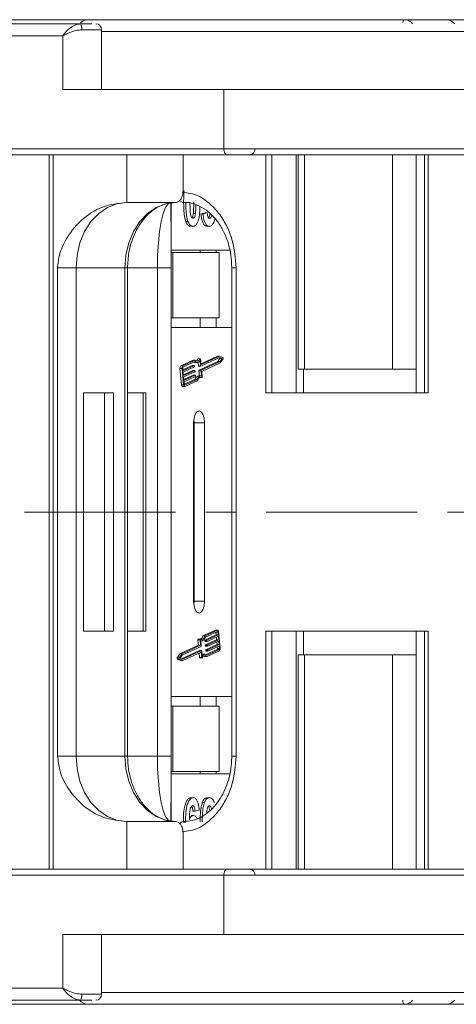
# Model space of a CAD drawing. Header units: millimetres. Extents: x 1675 to 3137, y 343 to 1376.
# Tile 5 of 84: x 2209 to 2245, y 606 to 688. Entities that reach past the tile are written whole.
import ezdxf

# ---------------------------------------------------------------- set-up
doc = ezdxf.new("R2010")
doc.units = ezdxf.units.MM
doc.linetypes.add('CENTERX2', pattern=[20.32, 12.7, -2.54, 2.54, -2.54])

msp = doc.modelspace()

# ---------------------------------------------------------------- linework, layer by layer
at = {"color": 7, "linetype": 'Continuous', "lineweight": 15}
for p, q in [((2191.848, 688.286), (2215.112, 688.286)), ((2215.113, 688.286), (2215.164, 688.28)), ((2244.415, 688.286), (2244.403, 688.286)), ((2213.728, 687.936), (2174.39, 687.936)), ((2215.491, 687.436), (2213.807, 687.436)), ((2215.491, 682.436), (2215.491, 687.436)), ((2246.649, 687.286), (2215.491, 687.286)), ((2173.76, 686.936), (2212.23, 686.936)), ((2212.23, 686.936), (2212.23, 682.436)), ((2212.23, 682.436), (2225.755, 682.436)), ((2246.883, 682.436), (2225.755, 682.436)), ((2225.755, 682.436), (2225.755, 677.436)), ((2225.755, 677.436), (2187.285, 677.436)), ((2262.311, 677.436), (2225.755, 677.436)), ((2187.6, 676.936), (2226.07, 676.936)), ((2211.069, 676.936), (2211.069, 616.936)), ((2211.422, 616.936), (2211.422, 676.936)), ((2217.612, 672.936), (2217.612, 676.936)), ((2222.342, 673.936), (2222.342, 676.936)), ((2229.302, 676.936), (2229.302, 656.936)), ((2229.791, 676.936), (2229.791, 656.936)), ((2231.826, 656.936), (2231.826, 676.936)), ((2231.999, 676.936), (2231.999, 658.936)), ((2232.553, 658.936), (2232.553, 676.936)), ((2239.925, 676.936), (2239.925, 658.936)), ((2241.914, 676.936), (2241.914, 656.936)), ((2242.615, 656.936), (2242.615, 676.936)), ((2242.924, 656.936), (2242.924, 676.936)), ((2221.711, 672.936), (2217.612, 672.936)), ((2221.333, 672.882), (2221.333, 620.992)), ((2223.19, 671.996), (2223.368, 671.996)), ((2224.194, 672.065), (2223.841, 671.98)), ((2224.019, 671.98), (2223.841, 671.98)), ((2224.019, 671.98), (2224.372, 672.065)), ((2224.372, 672.065), (2224.194, 672.065)), ((2222.741, 671.347), (2222.563, 671.347)), ((2223.161, 670.936), (2222.983, 670.936)), ((2224.523, 670.936), (2224.345, 670.936)), ((2226.265, 668.936), (2221.333, 668.936)), ((2221.333, 668.736), (2221.461, 668.736)), ((2221.461, 668.736), (2221.461, 663.236)), ((2225.359, 668.736), (2221.461, 668.736)), ((2223.763, 668.936), (2223.763, 668.736)), ((2225.124, 668.736), (2225.124, 668.936)), ((2225.359, 663.236), (2225.359, 668.736)), ((2211.793, 667.436), (2211.793, 626.436)), ((2213.344, 667.436), (2211.793, 667.436)), ((2217.443, 667.436), (2213.344, 667.436)), ((2213.344, 626.436), (2213.344, 667.436)), ((2217.443, 667.436), (2217.443, 626.436)), ((2217.443, 667.436), (2217.667, 667.436)), ((2217.667, 626.436), (2217.667, 667.436)), ((2220.172, 667.436), (2217.667, 667.436)), ((2220.172, 667.436), (2221.331, 667.436)), ((2220.172, 667.436), (2220.172, 626.436)), ((2221.331, 626.436), (2221.331, 667.436)), ((2226.431, 667.436), (2226.431, 626.436)), ((2226.431, 667.436), (2226.801, 667.436)), ((2226.801, 626.436), (2226.801, 667.436)), ((2221.461, 663.236), (2221.333, 663.236)), ((2221.333, 662.436), (2226.431, 662.436)), ((2225.359, 663.236), (2221.461, 663.236)), ((2223.763, 662.436), (2223.763, 663.236)), ((2225.124, 662.436), (2225.124, 663.236)), ((2225.23, 660.033), (2223.842, 659.394)), ((2225.408, 660.033), (2223.863, 659.321)), ((2225.23, 660.033), (2225.408, 660.033)), ((2225.684, 659.916), (2225.408, 660.033)), ((2223.18, 659.689), (2222.135, 659.208)), ((2222.313, 659.208), (2222.135, 659.208)), ((2223.358, 659.689), (2222.313, 659.208)), ((2223.103, 659.234), (2222.318, 658.872)), ((2223.353, 659.567), (2222.324, 659.093)), ((2222.326, 658.794), (2223.281, 659.234)), ((2223.103, 659.234), (2223.281, 659.234)), ((2223.284, 659.234), (2223.106, 659.234)), ((2223.18, 659.689), (2223.358, 659.689)), ((2223.297, 659.211), (2223.302, 659.153)), ((2223.343, 659.497), (2223.52, 659.497)), ((2223.586, 659.794), (2223.764, 659.794)), ((2223.598, 659.512), (2223.627, 659.205)), ((2223.78, 659.806), (2223.602, 659.806)), ((2223.627, 659.205), (2223.805, 659.205)), ((2223.641, 659.182), (2223.818, 659.182)), ((2225.264, 659.569), (2223.677, 658.838)), ((2223.805, 659.205), (2223.762, 659.649)), ((2223.847, 659.344), (2223.806, 659.76)), ((2225.409, 659.914), (2223.821, 659.182)), ((2223.854, 658.838), (2225.442, 659.569)), ((2223.857, 659.321), (2223.863, 659.321)), ((2223.905, 658.741), (2225.464, 659.459)), ((2225.434, 659.827), (2225.264, 659.569)), ((2225.264, 659.569), (2225.442, 659.569)), ((2225.323, 659.874), (2225.434, 659.827)), ((2225.611, 659.827), (2225.409, 659.914)), ((2225.434, 659.827), (2225.611, 659.827)), ((2225.442, 659.569), (2225.611, 659.827)), ((2225.464, 659.459), (2225.694, 659.81)), ((2222.073, 658.999), (2222.207, 657.62)), ((2222.073, 658.999), (2222.251, 658.999)), ((2222.251, 658.999), (2222.384, 657.62)), ((2222.303, 659.023), (2222.326, 658.794)), ((2223.292, 659.119), (2222.337, 658.679)), ((2222.337, 658.679), (2222.365, 658.391)), ((2223.142, 658.831), (2222.357, 658.47)), ((2222.365, 658.391), (2223.32, 658.831)), ((2223.331, 658.716), (2222.376, 658.276)), ((2223.181, 658.429), (2222.396, 658.068)), ((2222.404, 657.989), (2223.359, 658.429)), ((2223.37, 658.314), (2222.415, 657.874)), ((2223.142, 658.831), (2223.32, 658.831)), ((2223.323, 658.832), (2223.145, 658.832)), ((2223.181, 658.429), (2223.359, 658.429)), ((2223.362, 658.43), (2223.184, 658.43)), ((2223.336, 658.809), (2223.341, 658.751)), ((2223.375, 658.407), (2223.38, 658.349)), ((2223.821, 658.369), (2223.644, 658.369)), ((2223.666, 658.803), (2223.708, 658.369)), ((2223.666, 658.803), (2223.844, 658.803)), ((2223.677, 658.838), (2223.854, 658.838)), ((2223.887, 658.359), (2223.844, 658.803)), ((2223.948, 658.296), (2223.905, 658.741)), ((2231.999, 658.936), (2232.553, 658.936)), ((2232.456, 658.936), (2232.456, 656.936)), ((2239.925, 658.936), (2232.553, 658.936)), ((2239.925, 658.936), (2241.914, 658.936)), ((2222.384, 657.62), (2222.207, 657.62)), ((2222.286, 657.48), (2222.463, 657.48)), ((2222.376, 658.276), (2222.404, 657.989)), ((2222.415, 657.874), (2222.437, 657.645)), ((2223.32, 658.073), (2222.435, 657.665)), ((2222.458, 657.599), (2222.469, 657.599)), ((2222.469, 657.599), (2223.498, 658.073)), ((2222.48, 657.484), (2223.525, 657.966)), ((2223.32, 658.073), (2223.498, 658.073)), ((2223.738, 658.227), (2223.744, 658.226)), ((2223.915, 658.227), (2223.738, 658.227)), ((2223.744, 658.226), (2223.922, 658.226)), ((2213.974, 656.936), (2213.974, 636.936)), ((2216.497, 656.936), (2213.974, 656.936)), ((2215.721, 636.936), (2215.721, 656.936)), ((2216.497, 636.936), (2216.497, 656.936)), ((2219.193, 656.936), (2217.667, 656.936)), ((2218.989, 636.936), (2218.989, 656.936)), ((2219.193, 636.936), (2219.193, 656.936)), ((2229.302, 656.936), (2242.924, 656.936)), ((2223.218, 654.436), (2223.218, 639.436)), ((2224.135, 654.436), (2223.274, 654.436)), ((2223.274, 639.436), (2223.274, 654.436)), ((2224.135, 639.436), (2224.135, 654.436)), ((2224.135, 639.436), (2223.274, 639.436)), ((2213.974, 636.936), (2216.497, 636.936)), ((2217.667, 636.936), (2219.193, 636.936)), ((2225.051, 637.003), (2224.006, 636.522)), ((2225.229, 637.003), (2224.184, 636.522)), ((2225.24, 636.888), (2224.211, 636.414)), ((2225.051, 637.003), (2225.229, 637.003)), ((2225.245, 637.007), (2225.068, 637.007)), ((2225.096, 636.822), (2225.116, 636.613)), ((2225.272, 636.843), (2225.142, 636.843)), ((2225.294, 636.613), (2225.272, 636.843)), ((2225.458, 635.488), (2225.324, 636.867)), ((2242.924, 636.936), (2229.302, 636.936)), ((2229.302, 636.936), (2229.302, 616.936)), ((2229.791, 616.936), (2229.791, 636.936)), ((2231.826, 636.936), (2231.826, 616.936)), ((2232.456, 634.936), (2232.456, 636.936)), ((2241.914, 616.936), (2241.914, 636.936)), ((2242.615, 636.936), (2242.615, 616.936)), ((2242.924, 616.936), (2242.924, 636.936)), ((2223.583, 636.191), (2223.626, 635.746)), ((2223.583, 636.191), (2223.761, 636.191)), ((2223.787, 636.262), (2223.609, 636.262)), ((2223.761, 636.191), (2223.804, 635.746)), ((2223.822, 636.129), (2223.865, 635.685)), ((2223.823, 636.118), (2223.887, 636.118)), ((2224.006, 636.522), (2224.184, 636.522)), ((2224.151, 636.138), (2224.156, 636.081)), ((2224.151, 636.138), (2224.328, 636.138)), ((2224.334, 636.081), (2224.156, 636.081)), ((2225.116, 636.613), (2224.161, 636.173)), ((2224.161, 636.173), (2224.339, 636.173)), ((2224.17, 636.057), (2224.347, 636.057)), ((2225.155, 636.211), (2224.2, 635.771)), ((2224.334, 636.081), (2224.328, 636.138)), ((2224.339, 636.173), (2225.294, 636.613)), ((2225.305, 636.498), (2224.35, 636.058)), ((2224.378, 635.771), (2225.333, 636.211)), ((2225.344, 636.096), (2224.389, 635.656)), ((2225.116, 636.613), (2225.294, 636.613)), ((2225.135, 636.42), (2225.155, 636.211)), ((2225.155, 636.211), (2225.333, 636.211)), ((2225.174, 636.018), (2225.194, 635.809)), ((2225.333, 636.211), (2225.305, 636.498)), ((2225.372, 635.809), (2225.344, 636.096)), ((2223.626, 635.746), (2222.067, 635.028)), ((2223.71, 635.305), (2222.208, 634.613)), ((2223.804, 635.746), (2222.245, 635.028)), ((2223.854, 635.65), (2222.267, 634.918)), ((2222.3, 634.574), (2223.888, 635.305)), ((2222.301, 634.454), (2223.846, 635.166)), ((2223.626, 635.746), (2223.804, 635.746)), ((2223.71, 635.305), (2223.888, 635.305)), ((2223.891, 635.306), (2223.713, 635.306)), ((2223.797, 635.143), (2223.862, 635.143)), ((2223.862, 635.143), (2223.903, 634.727)), ((2223.904, 635.282), (2223.947, 634.838)), ((2224.19, 635.736), (2224.195, 635.679)), ((2224.19, 635.736), (2224.367, 635.736)), ((2224.195, 635.679), (2224.373, 635.679)), ((2224.2, 635.771), (2224.378, 635.771)), ((2224.208, 635.655), (2224.386, 635.655)), ((2224.229, 635.334), (2224.234, 635.276)), ((2224.229, 635.334), (2224.406, 635.334)), ((2224.234, 635.276), (2224.412, 635.276)), ((2225.194, 635.809), (2224.239, 635.369)), ((2224.239, 635.369), (2224.417, 635.369)), ((2224.247, 635.253), (2224.425, 635.253)), ((2225.207, 635.394), (2224.283, 634.969)), ((2224.351, 634.798), (2225.396, 635.279)), ((2224.356, 634.92), (2225.385, 635.394)), ((2224.373, 635.679), (2224.367, 635.736)), ((2224.412, 635.276), (2224.406, 635.334)), ((2224.417, 635.369), (2225.372, 635.809)), ((2225.383, 635.694), (2224.428, 635.254)), ((2225.194, 635.809), (2225.372, 635.809)), ((2225.385, 635.394), (2225.207, 635.394)), ((2225.213, 635.615), (2225.228, 635.464)), ((2225.228, 635.464), (2225.405, 635.464)), ((2225.405, 635.464), (2225.383, 635.694)), ((2222.067, 635.028), (2221.837, 634.677)), ((2222.015, 634.677), (2221.837, 634.677)), ((2221.847, 634.572), (2222.123, 634.454)), ((2221.847, 634.572), (2222.025, 634.572)), ((2222.245, 635.028), (2222.015, 634.677)), ((2222.025, 634.572), (2222.301, 634.454)), ((2222.067, 635.028), (2222.245, 635.028)), ((2222.267, 634.918), (2222.098, 634.66)), ((2222.098, 634.66), (2222.3, 634.574)), ((2222.123, 634.454), (2222.301, 634.454)), ((2223.689, 635.093), (2223.725, 634.727)), ((2223.903, 634.727), (2223.725, 634.727)), ((2223.751, 634.681), (2223.929, 634.681)), ((2224.189, 634.99), (2224.011, 634.99)), ((2224.173, 634.798), (2224.351, 634.798)), ((2231.999, 634.936), (2231.999, 616.936)), ((2232.553, 634.936), (2231.999, 634.936)), ((2232.553, 616.936), (2232.553, 634.936)), ((2232.553, 634.936), (2239.925, 634.936)), ((2239.925, 634.936), (2239.925, 616.936)), ((2241.914, 634.936), (2239.925, 634.936)), ((2226.431, 631.436), (2221.333, 631.436)), ((2223.763, 630.636), (2223.763, 631.436)), ((2225.124, 630.636), (2225.124, 631.436)), ((2221.333, 630.636), (2221.461, 630.636)), ((2221.461, 630.636), (2221.461, 625.136)), ((2221.461, 630.636), (2225.359, 630.636)), ((2225.359, 625.136), (2225.359, 630.636)), ((2211.793, 626.436), (2213.344, 626.436)), ((2213.344, 626.436), (2217.443, 626.436)), ((2217.443, 626.436), (2217.667, 626.436)), ((2217.667, 626.436), (2220.172, 626.436)), ((2220.172, 626.436), (2221.331, 626.436)), ((2226.431, 626.436), (2226.801, 626.436)), ((2221.461, 625.136), (2221.333, 625.136)), ((2221.333, 624.936), (2226.271, 624.936)), ((2221.461, 625.136), (2225.359, 625.136)), ((2223.763, 625.136), (2223.763, 624.936)), ((2225.124, 624.936), (2225.124, 625.136)), ((2223.186, 622.936), (2223.009, 622.936)), ((2224.548, 622.936), (2224.371, 622.936)), ((2224.13, 622.53), (2223.952, 622.53)), ((2223.195, 621.449), (2223.017, 621.449)), ((2223.337, 621.808), (2223.159, 621.808)), ((2223.69, 621.892), (2223.337, 621.808)), ((2217.612, 620.936), (2217.612, 616.936)), ((2217.612, 620.936), (2221.711, 620.936)), ((2222.36, 620.883), (2222.537, 620.883)), ((2222.342, 616.936), (2222.342, 619.936)), ((2187.285, 616.436), (2225.755, 616.436)), ((2226.07, 616.936), (2187.6, 616.936)), ((2225.755, 616.436), (2225.755, 611.436)), ((2225.755, 616.436), (2262.311, 616.436)), ((2212.23, 611.436), (2212.23, 606.936)), ((2225.755, 611.436), (2212.23, 611.436)), ((2215.491, 606.436), (2215.491, 611.436)), ((2225.755, 611.436), (2246.883, 611.436)), ((2212.23, 606.936), (2173.76, 606.936)), ((2213.807, 606.436), (2215.491, 606.436)), ((2215.491, 606.586), (2246.649, 606.586)), ((2174.39, 605.936), (2213.728, 605.936)), ((2214.208, 605.586), (2200.722, 605.586)), ((2212.926, 605.586), (2212.929, 605.586)), ((2240.957, 605.586), (2240.955, 605.586)), ((2244.402, 605.586), (2244.415, 605.586))]:
    msp.add_line(p, q, dxfattribs=at)
at = {"color": 1, "linetype": 'CENTERX2', "lineweight": 13}
msp.add_line((2973.536, 646.936), (2135.453, 646.936), dxfattribs=at)
at = {"color": 7, "linetype": 'Continuous', "lineweight": 15, "flags": 128}
for points in [[(2215.112, 688.286), (2215.165, 688.28), (2215.191, 688.271)], [(2240.955, 688.286), (2240.923, 688.28), (2240.893, 688.26), (2240.865, 688.227), (2240.841, 688.184), (2240.821, 688.131), (2240.806, 688.07), (2240.805, 688.063)], [(2240.957, 688.286), (2240.926, 688.28), (2240.896, 688.26), (2240.868, 688.227), (2240.843, 688.184), (2240.823, 688.131), (2240.808, 688.07), (2240.807, 688.063)], [(2225.755, 677.436), (2225.761, 677.339), (2225.779, 677.245), (2225.808, 677.159), (2225.847, 677.083), (2225.895, 677.021), (2225.95, 676.974), (2226.009, 676.946), (2226.07, 676.936)], [(2213.344, 667.436), (2213.426, 668.509), (2213.668, 669.541), (2214.063, 670.492), (2214.594, 671.325), (2215.24, 672.009), (2215.978, 672.518), (2216.779, 672.831), (2217.612, 672.936)], [(2221.711, 672.936), (2220.878, 672.831), (2220.078, 672.518), (2219.34, 672.009), (2218.693, 671.325), (2218.162, 670.492), (2217.768, 669.541), (2217.525, 668.509), (2217.443, 667.436)], [(2221.297, 672.936), (2221.078, 672.831), (2220.867, 672.518), (2220.672, 672.009), (2220.502, 671.325), (2220.362, 670.492), (2220.258, 669.541), (2220.194, 668.509), (2220.172, 667.436)], [(2223.106, 659.234), (2223.106, 659.234), (2223.103, 659.234)], [(2223.281, 659.234), (2223.284, 659.234), (2223.286, 659.234), (2223.289, 659.232), (2223.291, 659.229), (2223.293, 659.226), (2223.295, 659.221), (2223.296, 659.216), (2223.297, 659.211)], [(2223.764, 659.794), (2223.719, 659.73), (2223.671, 659.679), (2223.62, 659.642), (2223.567, 659.621), (2223.514, 659.615), (2223.461, 659.624), (2223.408, 659.649), (2223.358, 659.689)], [(2223.627, 659.205), (2223.628, 659.199), (2223.629, 659.194), (2223.631, 659.19), (2223.633, 659.186), (2223.636, 659.184), (2223.638, 659.182), (2223.641, 659.182)], [(2223.764, 659.794), (2223.769, 659.802), (2223.776, 659.806), (2223.783, 659.806), (2223.789, 659.803), (2223.795, 659.796), (2223.8, 659.786), (2223.804, 659.774), (2223.806, 659.76)], [(2223.821, 659.182), (2223.818, 659.182), (2223.816, 659.182), (2223.813, 659.184), (2223.811, 659.186), (2223.809, 659.19), (2223.807, 659.194), (2223.806, 659.199), (2223.805, 659.205)], [(2223.863, 659.321), (2223.86, 659.321), (2223.857, 659.321), (2223.855, 659.323), (2223.852, 659.326), (2223.85, 659.329), (2223.849, 659.334), (2223.847, 659.339), (2223.847, 659.344)], [(2223.145, 658.832), (2223.145, 658.832), (2223.142, 658.831)], [(2223.184, 658.43), (2223.184, 658.43), (2223.181, 658.429)], [(2223.32, 658.831), (2223.322, 658.832), (2223.325, 658.832), (2223.328, 658.83), (2223.33, 658.827), (2223.332, 658.824), (2223.334, 658.819), (2223.335, 658.814), (2223.336, 658.809)], [(2223.359, 658.429), (2223.361, 658.43), (2223.364, 658.429), (2223.367, 658.428), (2223.369, 658.425), (2223.371, 658.422), (2223.373, 658.417), (2223.374, 658.412), (2223.375, 658.407)], [(2223.498, 658.073), (2223.537, 658.151), (2223.581, 658.218), (2223.627, 658.274), (2223.677, 658.317), (2223.728, 658.348), (2223.781, 658.365), (2223.834, 658.369), (2223.887, 658.359)], [(2223.948, 658.296), (2223.949, 658.282), (2223.948, 658.267), (2223.945, 658.254), (2223.941, 658.242), (2223.935, 658.233), (2223.929, 658.228), (2223.922, 658.226), (2223.915, 658.227)], [(2222.207, 657.62), (2222.211, 657.587), (2222.219, 657.557), (2222.229, 657.531), (2222.242, 657.509), (2222.256, 657.493), (2222.271, 657.483), (2222.286, 657.48)], [(2222.48, 657.484), (2222.464, 657.48), (2222.449, 657.483), (2222.433, 657.493), (2222.419, 657.509), (2222.407, 657.531), (2222.397, 657.557), (2222.389, 657.587), (2222.384, 657.62)], [(2222.437, 657.645), (2222.439, 657.634), (2222.441, 657.623), (2222.445, 657.615), (2222.449, 657.607), (2222.453, 657.602), (2222.458, 657.599), (2222.464, 657.598), (2222.469, 657.599)], [(2223.915, 658.227), (2223.863, 658.247), (2223.809, 658.251), (2223.756, 658.24), (2223.704, 658.213), (2223.654, 658.171), (2223.607, 658.116), (2223.564, 658.047), (2223.525, 657.966)], [(2224.135, 654.436), (2224.1, 654.819), (2224.001, 655.143), (2223.852, 655.36), (2223.677, 655.436), (2223.501, 655.36), (2223.352, 655.143), (2223.253, 654.819), (2223.218, 654.436)], [(2223.218, 639.436), (2223.253, 639.054), (2223.352, 638.729), (2223.501, 638.512), (2223.677, 638.436), (2223.852, 638.512), (2224.001, 638.729), (2224.1, 639.054), (2224.135, 639.436)], [(2225.068, 637.007), (2225.067, 637.007), (2225.051, 637.003)], [(2225.229, 637.003), (2225.244, 637.007), (2225.26, 637.004), (2225.275, 636.994), (2225.29, 636.978), (2225.302, 636.957), (2225.312, 636.93), (2225.32, 636.9), (2225.324, 636.867)], [(2225.272, 636.843), (2225.27, 636.854), (2225.268, 636.864), (2225.264, 636.873), (2225.26, 636.88), (2225.255, 636.885), (2225.25, 636.888), (2225.245, 636.889), (2225.24, 636.888)], [(2223.609, 636.262), (2223.609, 636.262), (2223.602, 636.26), (2223.596, 636.254), (2223.591, 636.245), (2223.586, 636.234), (2223.584, 636.22), (2223.582, 636.206), (2223.583, 636.191)], [(2223.761, 636.191), (2223.76, 636.206), (2223.761, 636.22), (2223.764, 636.234), (2223.768, 636.245), (2223.774, 636.254), (2223.78, 636.26), (2223.787, 636.262), (2223.793, 636.26)], [(2223.793, 636.26), (2223.846, 636.24), (2223.9, 636.236), (2223.953, 636.247), (2224.005, 636.274), (2224.055, 636.316), (2224.102, 636.372), (2224.145, 636.441), (2224.184, 636.522)], [(2224.211, 636.414), (2224.172, 636.336), (2224.128, 636.269), (2224.082, 636.213), (2224.032, 636.17), (2223.981, 636.139), (2223.928, 636.122), (2223.875, 636.119), (2223.822, 636.129)], [(2224.156, 636.081), (2224.157, 636.075), (2224.158, 636.07), (2224.16, 636.066), (2224.162, 636.062), (2224.165, 636.06), (2224.167, 636.058), (2224.17, 636.057)], [(2224.35, 636.058), (2224.347, 636.057), (2224.345, 636.058), (2224.342, 636.06), (2224.34, 636.062), (2224.338, 636.066), (2224.336, 636.07), (2224.335, 636.075), (2224.334, 636.081)], [(2223.713, 635.306), (2223.713, 635.306), (2223.71, 635.305)], [(2223.846, 635.166), (2223.849, 635.166), (2223.852, 635.166), (2223.854, 635.164), (2223.856, 635.162), (2223.858, 635.158), (2223.86, 635.154), (2223.861, 635.149), (2223.862, 635.143)], [(2223.888, 635.305), (2223.89, 635.306), (2223.893, 635.305), (2223.896, 635.304), (2223.898, 635.301), (2223.9, 635.297), (2223.902, 635.293), (2223.903, 635.288), (2223.904, 635.282)], [(2224.195, 635.679), (2224.196, 635.673), (2224.197, 635.668), (2224.199, 635.664), (2224.201, 635.66), (2224.203, 635.657), (2224.206, 635.656), (2224.208, 635.655)], [(2224.234, 635.276), (2224.235, 635.271), (2224.236, 635.266), (2224.238, 635.261), (2224.24, 635.258), (2224.242, 635.255), (2224.245, 635.254), (2224.247, 635.253)], [(2224.389, 635.656), (2224.386, 635.655), (2224.384, 635.656), (2224.381, 635.657), (2224.379, 635.66), (2224.377, 635.664), (2224.375, 635.668), (2224.374, 635.673), (2224.373, 635.679)], [(2224.428, 635.254), (2224.425, 635.253), (2224.423, 635.254), (2224.42, 635.255), (2224.418, 635.258), (2224.416, 635.261), (2224.414, 635.266), (2224.413, 635.271), (2224.412, 635.276)], [(2223.725, 634.727), (2223.727, 634.713), (2223.731, 634.701), (2223.736, 634.691), (2223.742, 634.684), (2223.748, 634.681), (2223.751, 634.681)], [(2223.945, 634.693), (2223.939, 634.685), (2223.933, 634.681), (2223.926, 634.681), (2223.92, 634.684), (2223.914, 634.691), (2223.908, 634.701), (2223.905, 634.713), (2223.903, 634.727)], [(2224.011, 634.99), (2223.969, 634.986), (2223.934, 634.976)], [(2223.945, 634.693), (2223.99, 634.758), (2224.038, 634.809), (2224.089, 634.845), (2224.141, 634.867), (2224.195, 634.873), (2224.248, 634.863), (2224.3, 634.838), (2224.351, 634.798)], [(2224.1, 634.851), (2224.123, 634.838), (2224.173, 634.798)], [(2217.612, 620.936), (2216.779, 621.042), (2215.978, 621.355), (2215.24, 621.863), (2214.594, 622.547), (2214.063, 623.381), (2213.668, 624.332), (2213.426, 625.363), (2213.344, 626.436)], [(2217.443, 626.436), (2217.525, 625.363), (2217.768, 624.332), (2218.162, 623.381), (2218.693, 622.547), (2219.34, 621.863), (2220.078, 621.355), (2220.878, 621.042), (2221.711, 620.936)], [(2220.172, 626.436), (2220.194, 625.363), (2220.258, 624.332), (2220.362, 623.381), (2220.502, 622.547), (2220.672, 621.863), (2220.867, 621.355), (2221.078, 621.042), (2221.297, 620.936)], [(2225.755, 616.436), (2225.761, 616.534), (2225.779, 616.628), (2225.808, 616.714), (2225.847, 616.79), (2225.895, 616.852), (2225.95, 616.898), (2226.009, 616.927), (2226.07, 616.936)], [(2240.794, 605.936), (2240.797, 605.868), (2240.806, 605.802), (2240.821, 605.742), (2240.841, 605.689), (2240.865, 605.645), (2240.893, 605.613), (2240.923, 605.593), (2240.955, 605.586)], [(2240.796, 605.936), (2240.799, 605.868), (2240.808, 605.802), (2240.823, 605.742), (2240.843, 605.689), (2240.868, 605.645), (2240.896, 605.613), (2240.926, 605.593), (2240.957, 605.586)]]:
    msp.add_lwpolyline(points, dxfattribs=at)
at = {"color": 7, "linetype": 'Continuous', "lineweight": 15}
for centre, radius, start, end in [((2214.383, 687.286), 1, 90, 132.80958), ((2244.416, 687.286), 1, 40.5416, 90), ((2212.956, 687.558), 0.859, 351.84461, 26.11022), ((2214.991, 687.436), 0.5, 0, 90), ((2227.887, 677.436), 0.5, 270, 0), ((2222.291, 659.048), 0.223, 134.13938, 192.60398), ((2222.468, 659.048), 0.223, 134.13938, 192.60398), ((2223.344, 659.719), 0.222, 244.55442, 269.67974), ((2223.266, 659.145), 0.0372, 314.13938, 12.60398), ((2223.526, 659.764), 0.263, 228.76757, 333.96775), ((2223.246, 659.972), 0.383, 298.89913, 332.40263), ((2223.604, 659.786), 0.0201, 96.0082, 156.91643), ((2225.619, 659.856), 0.088, 328.4171, 42.65237), ((2222.376, 659.04), 0.0744, 134.13938, 192.60398), ((2223.731, 657.948), 0.43, 101.7635, 163.09332), ((2223.305, 658.743), 0.0372, 314.13938, 12.60398), ((2223.344, 658.341), 0.0372, 314.13938, 12.60398), ((2223.703, 658.811), 0.0372, 134.13938, 192.60398), ((2223.88, 658.811), 0.0372, 134.13938, 192.60398), ((2222.826, 654.455), 0.448, 357.63598, 26.10231), ((2222.826, 639.418), 0.448, 333.89769, 2.36402), ((2223.549, 636.667), 0.48, 301.38027, 342.33473), ((2224.187, 636.146), 0.0372, 134.13938, 192.60398), ((2224.365, 636.146), 0.0372, 134.13938, 192.60398), ((2223.829, 635.676), 0.0372, 314.13938, 12.60398), ((2224.226, 635.744), 0.0372, 134.13938, 192.60398), ((2224.265, 635.342), 0.0372, 134.13938, 192.60398), ((2224.404, 635.744), 0.0372, 134.13938, 192.60398), ((2224.443, 635.342), 0.0372, 134.13938, 192.60398), ((2225.155, 635.448), 0.0744, 314.13938, 12.60398), ((2225.333, 635.448), 0.0744, 314.13938, 12.60398), ((2225.24, 635.439), 0.223, 314.13938, 12.60398), ((2221.912, 634.631), 0.088, 148.4171, 222.65237), ((2222.09, 634.631), 0.088, 148.4171, 222.65237), ((2224.183, 634.723), 0.263, 48.76757, 153.96775), ((2227.887, 616.436), 0.5, 0, 90), ((2212.956, 606.314), 0.859, 333.88979, 8.15539), ((2214.991, 606.436), 0.5, 270, 0), ((2214.383, 606.586), 1, 220.5416, 270), ((2244.416, 606.586), 1, 270, 319.4584)]:
    msp.add_arc(centre, radius, start, end, dxfattribs=at)
for points, knots in [([(2246.533, 688.286), (2245.22, 688.286), (2242.554, 688.286), (2238.565, 688.286), (2234.921, 688.286), (2231.686, 688.286), (2228.86, 688.286), (2226.199, 688.286), (2222.92, 688.286), (2220.132, 688.286), (2217.93, 688.286), (2216.459, 688.286), (2215.293, 688.286), (2214.522, 688.286), (2214.429, 688.286), (2214.383, 688.286)], [0, 0, 0, 0, 0.077724, 0.157824, 0.240135, 0.304454, 0.368763, 0.43443, 0.500087, 0.631237, 0.695556, 0.759865, 0.842185, 0.922283, 1, 1, 1, 1]), ([(2240.957, 688.286), (2241.038, 688.279), (2241.185, 688.266), (2241.4, 688.162), (2241.547, 688.05), (2241.609, 687.954), (2241.621, 687.936)], [0, 0, 0, 0, 0.3169129, 0.5762024, 0.9204282, 1, 1, 1, 1]), ([(2212.23, 686.936), (2212.32, 687.059), (2212.501, 687.304), (2212.875, 687.634), (2213.297, 687.884), (2213.59, 687.92), (2213.728, 687.936)], [0, 0, 0, 0, 0.251131, 0.501805, 0.765641, 1, 1, 1, 1]), ([(2213.807, 687.436), (2213.674, 687.426), (2213.381, 687.405), (2212.813, 687.233), (2212.458, 687.053), (2212.23, 686.936)], [0, 0, 0, 0, 0.2270634, 0.5015869, 1, 1, 1, 1]), ([(2226.07, 676.936), (2227.141, 676.936), (2229.316, 676.936), (2232.985, 676.936), (2236.64, 676.936), (2240.172, 676.936), (2243.494, 676.936), (2246.876, 676.936), (2250.28, 676.936), (2253.65, 676.936), (2256.921, 676.936), (2260.06, 676.936), (2262.012, 676.936), (2262.979, 676.936)], [0, 0, 0, 0, 0.102291, 0.207754, 0.316188, 0.400947, 0.485719, 0.572281, 0.658858, 0.74542, 0.831996, 0.916755, 1, 1, 1, 1]), ([(2226.245, 676.936), (2226.394, 676.936), (2226.909, 676.936), (2227.494, 676.936), (2227.913, 676.936), (2227.846, 676.936), (2227.83, 676.936)], [0, 0, 0, 0, 0.130998, 0.453819, 0.866698, 1, 1, 1, 1]), ([(2222.342, 673.936), (2222.335, 673.824), (2222.321, 673.599), (2222.212, 673.299), (2222.052, 673.073), (2221.875, 672.953), (2221.758, 672.941), (2221.711, 672.936)], [0, 0, 0, 0, 0.2146939, 0.4293877, 0.6440816, 0.8587754, 1, 1, 1, 1]), ([(2226.801, 667.436), (2226.733, 668.254), (2226.63, 669.512), (2226, 671.025), (2225.35, 672.067), (2224.541, 672.902), (2223.526, 673.624), (2222.727, 673.742), (2222.269, 673.81)], [0, 0, 0, 0, 0.256427, 0.394466, 0.535435, 0.676403, 0.814442, 1, 1, 1, 1]), ([(2222.426, 673.898), (2222.425, 673.889), (2222.406, 673.756), (2222.396, 673.53), (2222.384, 673.227), (2222.384, 673.051), (2222.383, 672.964)], [0, 0, 0, 0, 0.030672, 0.440828, 0.720024, 1, 1, 1, 1]), ([(2217.612, 672.936), (2216.919, 672.86), (2215.534, 672.707), (2213.692, 671.517), (2212.478, 669.967), (2211.877, 668.523), (2211.816, 667.73), (2211.793, 667.436)], [0, 0, 0, 0, 0.249096, 0.498243, 0.745205, 0.90541, 1, 1, 1, 1]), ([(2217.667, 667.436), (2217.688, 667.875), (2217.719, 668.492), (2217.916, 669.365), (2218.148, 670.076), (2218.522, 670.844), (2219.002, 671.543), (2219.588, 672.142), (2220.266, 672.599), (2220.984, 672.89), (2221.475, 672.91), (2221.71, 672.919)], [0, 0, 0, 0, 0.148038, 0.208687, 0.308372, 0.410909, 0.520223, 0.634378, 0.754186, 0.882345, 1, 1, 1, 1]), ([(2221.331, 667.436), (2221.33, 667.827), (2221.33, 668.826), (2221.325, 670.28), (2221.318, 671.693), (2221.308, 672.729), (2221.301, 672.868), (2221.297, 672.936)], [0, 0, 0, 0, 0.125713, 0.321276, 0.524466, 0.763484, 1, 1, 1, 1]), ([(2222.049, 673.093), (2222.05, 673.092), (2222.104, 673.015), (2222.225, 672.957), (2222.341, 672.942), (2222.387, 672.936)], [0, 0, 0, 0, 0.013477, 0.608558, 1, 1, 1, 1]), ([(2222.383, 672.964), (2222.384, 672.83), (2222.386, 672.532), (2222.417, 672.039), (2222.474, 671.616), (2222.546, 671.4), (2222.563, 671.347)], [0, 0, 0, 0, 0.236804, 0.527926, 0.885584, 1, 1, 1, 1]), ([(2222.421, 672.922), (2222.458, 672.926), (2222.821, 672.966), (2223.462, 672.77), (2224.294, 672.326), (2224.985, 671.684), (2225.55, 670.902), (2225.945, 670.089), (2226.203, 669.295), (2226.388, 668.44), (2226.415, 667.808), (2226.431, 667.436)], [0, 0, 0, 0, 0.018663, 0.183534, 0.322464, 0.454006, 0.578128, 0.697995, 0.785053, 0.873617, 1, 1, 1, 1]), ([(2222.741, 671.347), (2222.723, 671.402), (2222.686, 671.511), (2222.637, 671.748), (2222.595, 672.056), (2222.573, 672.393), (2222.562, 672.697), (2222.561, 672.875), (2222.561, 672.964)], [0, 0, 0, 0, 0.1184406, 0.2393457, 0.4595932, 0.6849248, 0.8422399, 1, 1, 1, 1]), ([(2223.161, 671.603), (2223.129, 671.611), (2223.079, 671.624), (2223.02, 671.712), (2222.972, 671.865), (2222.93, 672.14), (2222.916, 672.529), (2222.915, 672.818), (2222.914, 672.964)], [0, 0, 0, 0, 0.12537, 0.20229, 0.279179, 0.464758, 0.730582, 1, 1, 1, 1]), ([(2223.23, 672.964), (2223.23, 672.897), (2223.229, 672.764), (2223.227, 672.583), (2223.222, 672.421), (2223.215, 672.279), (2223.207, 672.136), (2223.196, 672.042), (2223.19, 671.996)], [0, 0, 0, 0, 0.20527, 0.410616, 0.55715, 0.703844, 0.851471, 1, 1, 1, 1]), ([(2223.406, 672.74), (2223.405, 672.681), (2223.404, 672.575), (2223.4, 672.421), (2223.393, 672.279), (2223.385, 672.136), (2223.374, 672.042), (2223.368, 671.996)], [0, 0, 0, 0, 0.234614, 0.4249053, 0.6154058, 0.8071172, 1, 1, 1, 1]), ([(2223.754, 672.579), (2223.754, 672.571), (2223.752, 672.394), (2223.723, 672.001), (2223.661, 671.58), (2223.589, 671.373), (2223.579, 671.343)], [0, 0, 0, 0, 0.017539, 0.405657, 0.913282, 1, 1, 1, 1]), ([(2223.19, 671.996), (2223.18, 671.927), (2223.162, 671.816), (2223.117, 671.695), (2223.084, 671.661), (2223.07, 671.647)], [0, 0, 0, 0, 0.478772, 0.775402, 1, 1, 1, 1]), ([(2223.368, 671.996), (2223.357, 671.927), (2223.34, 671.815), (2223.291, 671.69), (2223.235, 671.624), (2223.189, 671.605), (2223.164, 671.603), (2223.161, 671.603)], [0, 0, 0, 0, 0.333678, 0.540413, 0.747264, 0.961209, 1, 1, 1, 1]), ([(2223.841, 671.98), (2223.854, 671.849), (2223.879, 671.584), (2223.977, 671.24), (2224.116, 671.02), (2224.245, 670.944), (2224.32, 670.938), (2224.345, 670.936)], [0, 0, 0, 0, 0.241108, 0.485042, 0.708171, 0.901152, 1, 1, 1, 1]), ([(2224.523, 670.936), (2224.46, 670.948), (2224.348, 670.968), (2224.204, 671.149), (2224.092, 671.429), (2224.04, 671.727), (2224.024, 671.926), (2224.019, 671.98)], [0, 0, 0, 0, 0.242788, 0.438865, 0.634801, 0.900936, 1, 1, 1, 1]), ([(2224.372, 672.065), (2224.378, 671.985), (2224.388, 671.862), (2224.429, 671.718), (2224.477, 671.64), (2224.526, 671.607), (2224.556, 671.604), (2224.568, 671.603)], [0, 0, 0, 0, 0.344714, 0.529059, 0.714209, 0.892196, 1, 1, 1, 1]), ([(2224.609, 671.985), (2224.596, 671.924), (2224.57, 671.798), (2224.518, 671.682), (2224.482, 671.654), (2224.477, 671.65)], [0, 0, 0, 0, 0.448287, 0.919962, 1, 1, 1, 1]), ([(2225.031, 671.573), (2225.017, 671.516), (2224.972, 671.325), (2224.836, 671.091), (2224.669, 670.95), (2224.561, 670.94), (2224.523, 670.936)], [0, 0, 0, 0, 0.141197, 0.478937, 0.811288, 1, 1, 1, 1]), ([(2224.568, 671.603), (2224.592, 671.609), (2224.642, 671.62), (2224.709, 671.711), (2224.739, 671.803), (2224.755, 671.85)], [0, 0, 0, 0, 0.322978, 0.64689, 1, 1, 1, 1]), ([(2222.563, 671.347), (2222.584, 671.297), (2222.625, 671.196), (2222.702, 671.078), (2222.788, 670.994), (2222.866, 670.954), (2222.932, 670.939), (2222.966, 670.937), (2222.983, 670.936)], [0, 0, 0, 0, 0.192802, 0.391164, 0.584557, 0.784851, 0.892113, 1, 1, 1, 1]), ([(2223.161, 670.936), (2223.13, 670.939), (2223.068, 670.943), (2222.977, 670.987), (2222.89, 671.065), (2222.824, 671.163), (2222.775, 671.261), (2222.752, 671.319), (2222.741, 671.347)], [0, 0, 0, 0, 0.192635, 0.388697, 0.582015, 0.783044, 0.890959, 1, 1, 1, 1]), ([(2223.579, 671.343), (2223.558, 671.292), (2223.517, 671.191), (2223.44, 671.075), (2223.353, 670.992), (2223.275, 670.954), (2223.211, 670.939), (2223.177, 670.937), (2223.161, 670.936)], [0, 0, 0, 0, 0.193769, 0.393564, 0.587886, 0.789131, 0.894283, 1, 1, 1, 1]), ([(2211.793, 626.436), (2211.833, 626.046), (2211.935, 625.047), (2212.685, 623.593), (2213.933, 622.18), (2215.633, 621.143), (2216.954, 621.005), (2217.612, 620.936)], [0, 0, 0, 0, 0.125713, 0.321276, 0.524466, 0.763484, 1, 1, 1, 1]), ([(2221.676, 620.951), (2221.64, 620.946), (2221.277, 620.906), (2220.636, 621.103), (2219.805, 621.547), (2219.113, 622.189), (2218.548, 622.97), (2218.153, 623.783), (2217.895, 624.578), (2217.71, 625.433), (2217.683, 626.065), (2217.667, 626.436)], [0, 0, 0, 0, 0.018475, 0.183377, 0.322334, 0.453902, 0.578047, 0.697937, 0.785012, 0.873592, 1, 1, 1, 1]), ([(2221.297, 620.936), (2221.301, 621.013), (2221.309, 621.166), (2221.32, 622.355), (2221.327, 623.906), (2221.33, 625.35), (2221.33, 626.142), (2221.331, 626.436)], [0, 0, 0, 0, 0.249096, 0.498243, 0.745205, 0.90541, 1, 1, 1, 1]), ([(2222.269, 620.062), (2222.727, 620.13), (2223.526, 620.249), (2224.541, 620.971), (2225.35, 621.805), (2226, 622.848), (2226.63, 624.361), (2226.733, 625.619), (2226.801, 626.436)], [0, 0, 0, 0, 0.185558, 0.323597, 0.464565, 0.605534, 0.743573, 1, 1, 1, 1]), ([(2226.431, 626.436), (2226.41, 625.998), (2226.38, 625.38), (2226.182, 624.508), (2225.95, 623.797), (2225.577, 623.029), (2225.096, 622.33), (2224.51, 621.73), (2223.833, 621.274), (2223.114, 620.982), (2222.622, 620.963), (2222.387, 620.954)], [0, 0, 0, 0, 0.148018, 0.208658, 0.308329, 0.410852, 0.520151, 0.63429, 0.754082, 0.882223, 1, 1, 1, 1]), ([(2223.009, 622.936), (2222.947, 622.927), (2222.822, 622.907), (2222.653, 622.719), (2222.514, 622.42), (2222.397, 621.901), (2222.363, 621.363), (2222.36, 620.981), (2222.36, 620.883)], [0, 0, 0, 0, 0.14324, 0.28761, 0.430449, 0.591135, 0.89544, 1, 1, 1, 1]), ([(2222.537, 620.883), (2222.539, 621.016), (2222.543, 621.417), (2222.584, 621.973), (2222.712, 622.482), (2222.871, 622.784), (2223.04, 622.922), (2223.148, 622.933), (2223.186, 622.936)], [0, 0, 0, 0, 0.1423372, 0.4291269, 0.5899433, 0.7512055, 0.9098946, 1, 1, 1, 1]), ([(2223.186, 622.936), (2223.249, 622.926), (2223.362, 622.906), (2223.505, 622.722), (2223.615, 622.446), (2223.668, 622.149), (2223.685, 621.95), (2223.69, 621.892)], [0, 0, 0, 0, 0.242691, 0.439002, 0.635006, 0.895059, 1, 1, 1, 1]), ([(2224.371, 622.936), (2224.34, 622.934), (2224.278, 622.929), (2224.187, 622.887), (2224.1, 622.808), (2224.034, 622.712), (2223.985, 622.614), (2223.963, 622.558), (2223.952, 622.53)], [0, 0, 0, 0, 0.193601, 0.390515, 0.584816, 0.786672, 0.892788, 1, 1, 1, 1]), ([(2224.13, 622.53), (2224.15, 622.58), (2224.192, 622.682), (2224.269, 622.798), (2224.356, 622.881), (2224.433, 622.919), (2224.498, 622.934), (2224.532, 622.936), (2224.548, 622.936)], [0, 0, 0, 0, 0.193776, 0.3936, 0.587864, 0.788908, 0.894169, 1, 1, 1, 1]), ([(2224.548, 622.936), (2224.579, 622.934), (2224.641, 622.93), (2224.732, 622.886), (2224.819, 622.808), (2224.885, 622.709), (2224.934, 622.611), (2224.957, 622.554), (2224.968, 622.525)], [0, 0, 0, 0, 0.192627, 0.388684, 0.582013, 0.783201, 0.891038, 1, 1, 1, 1]), ([(2223.141, 622.27), (2223.116, 622.264), (2223.067, 622.253), (2222.997, 622.153), (2222.932, 621.981), (2222.882, 621.619), (2222.871, 621.319), (2222.863, 621.114)], [0, 0, 0, 0, 0.112049, 0.22438, 0.370115, 0.570276, 1, 1, 1, 1]), ([(2223.053, 622.22), (2223.064, 622.209), (2223.091, 622.179), (2223.127, 622.079), (2223.15, 621.947), (2223.157, 621.849), (2223.159, 621.808)], [0, 0, 0, 0, 0.153821, 0.401788, 0.748583, 1, 1, 1, 1]), ([(2223.337, 621.808), (2223.331, 621.886), (2223.322, 622.008), (2223.281, 622.152), (2223.233, 622.233), (2223.183, 622.266), (2223.153, 622.269), (2223.141, 622.27)], [0, 0, 0, 0, 0.33384, 0.5245467, 0.7163724, 0.8918244, 1, 1, 1, 1]), ([(2223.952, 622.53), (2223.934, 622.476), (2223.898, 622.366), (2223.848, 622.132), (2223.807, 621.826), (2223.783, 621.492), (2223.772, 621.187), (2223.771, 621.007), (2223.771, 620.917)], [0, 0, 0, 0, 0.118605, 0.239529, 0.45773, 0.680896, 0.840214, 1, 1, 1, 1]), ([(2223.949, 620.917), (2223.95, 621.051), (2223.952, 621.354), (2223.985, 621.881), (2224.05, 622.302), (2224.122, 622.507), (2224.13, 622.53)], [0, 0, 0, 0, 0.237381, 0.538918, 0.949082, 1, 1, 1, 1]), ([(2224.341, 621.877), (2224.351, 621.946), (2224.369, 622.058), (2224.419, 622.184), (2224.475, 622.25), (2224.521, 622.267), (2224.545, 622.269), (2224.548, 622.27)], [0, 0, 0, 0, 0.334804, 0.542561, 0.750382, 0.970721, 1, 1, 1, 1]), ([(2224.46, 622.224), (2224.474, 622.209), (2224.506, 622.174), (2224.552, 622.041), (2224.57, 621.92), (2224.582, 621.84)], [0, 0, 0, 0, 0.208429, 0.4795973, 1, 1, 1, 1]), ([(2224.548, 622.27), (2224.575, 622.264), (2224.621, 622.254), (2224.679, 622.178), (2224.715, 622.089), (2224.726, 622.02), (2224.731, 621.993)], [0, 0, 0, 0, 0.329801, 0.581337, 0.833639, 1, 1, 1, 1]), ([(2222.863, 621.114), (2222.885, 621.162), (2222.928, 621.261), (2222.995, 621.352), (2223.053, 621.402), (2223.098, 621.43), (2223.146, 621.446), (2223.178, 621.448), (2223.195, 621.449)], [0, 0, 0, 0, 0.243654, 0.49576, 0.617892, 0.741503, 0.870025, 1, 1, 1, 1]), ([(2223.195, 621.449), (2223.258, 621.438), (2223.38, 621.418), (2223.479, 621.264), (2223.528, 621.19)], [0, 0, 0, 0, 0.515421, 1, 1, 1, 1]), ([(2224.319, 621.636), (2224.321, 621.67), (2224.326, 621.751), (2224.335, 621.83), (2224.341, 621.877)], [0, 0, 0, 0, 0.410712, 1, 1, 1, 1]), ([(2221.711, 620.936), (2221.782, 620.925), (2221.924, 620.903), (2222.113, 620.731), (2222.256, 620.477), (2222.331, 620.196), (2222.339, 620.01), (2222.342, 619.936)], [0, 0, 0, 0, 0.214694, 0.429388, 0.644082, 0.858775, 1, 1, 1, 1]), ([(2222.387, 620.936), (2222.315, 620.928), (2222.193, 620.914), (2222.091, 620.809), (2222.049, 620.766)], [0, 0, 0, 0, 0.589217, 1, 1, 1, 1]), ([(2262.811, 616.936), (2261.899, 616.936), (2260.002, 616.936), (2256.922, 616.936), (2253.651, 616.936), (2250.281, 616.936), (2246.876, 616.936), (2243.494, 616.936), (2240.172, 616.936), (2236.64, 616.936), (2232.985, 616.936), (2229.316, 616.936), (2227.141, 616.936), (2226.07, 616.936)], [0, 0, 0, 0, 0.078828, 0.164007, 0.250986, 0.337978, 0.424956, 0.511948, 0.597114, 0.682294, 0.791236, 0.897212, 1, 1, 1, 1]), ([(2212.23, 606.936), (2212.458, 606.82), (2212.813, 606.639), (2213.381, 606.468), (2213.674, 606.446), (2213.807, 606.436)], [0, 0, 0, 0, 0.4984129, 0.772928, 1, 1, 1, 1]), ([(2213.728, 605.936), (2213.59, 605.953), (2213.297, 605.989), (2212.875, 606.239), (2212.501, 606.569), (2212.32, 606.814), (2212.23, 606.936)], [0, 0, 0, 0, 0.23435, 0.498195, 0.748869, 1, 1, 1, 1]), ([(2214.383, 605.586), (2214.429, 605.586), (2214.522, 605.586), (2215.293, 605.586), (2216.459, 605.586), (2217.93, 605.586), (2219.578, 605.586), (2221.518, 605.586), (2224.475, 605.586), (2227.909, 605.586), (2231.686, 605.586), (2234.922, 605.586), (2238.565, 605.586), (2242.554, 605.586), (2245.22, 605.586), (2246.533, 605.586)], [0, 0, 0, 0, 0.077726, 0.157824, 0.240135, 0.304454, 0.368763, 0.43443, 0.500087, 0.631237, 0.695556, 0.759865, 0.842185, 0.922281, 1, 1, 1, 1]), ([(2241.621, 605.936), (2241.609, 605.918), (2241.547, 605.823), (2241.4, 605.711), (2241.185, 605.607), (2241.038, 605.594), (2240.957, 605.586)], [0, 0, 0, 0, 0.079527, 0.42373, 0.683042, 1, 1, 1, 1])]:
    msp.add_open_spline(points, degree=3, knots=knots, dxfattribs=at)
for points in [[(2213.728, 687.936), (2213.907, 687.936), (2214.266, 687.936), (2214.525, 687.936), (2214.655, 687.936)], [(2214.655, 605.936), (2214.525, 605.936), (2214.266, 605.936), (2213.907, 605.936), (2213.728, 605.936)]]:
    msp.add_open_spline(points, degree=3, dxfattribs=at)

doc.saveas('drawing.dxf')
